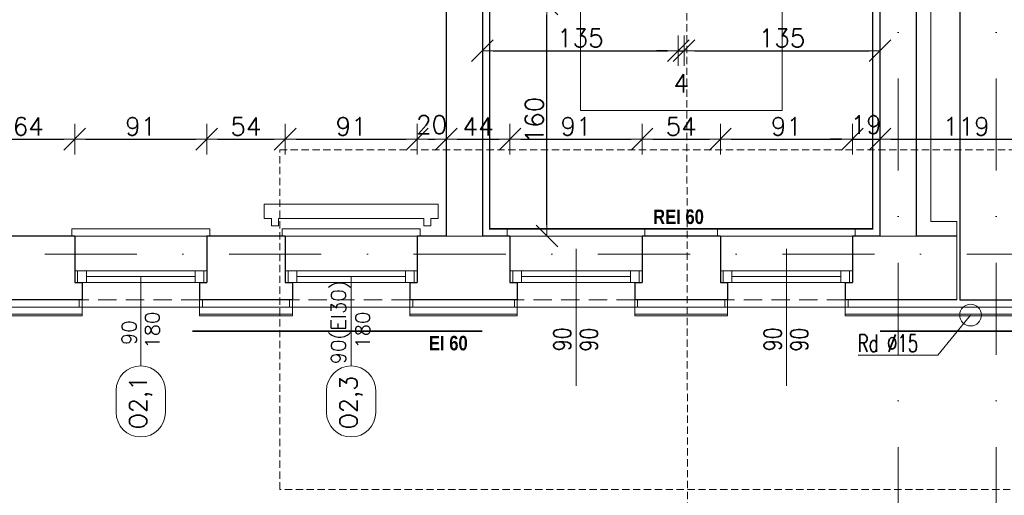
# Model space of a CAD drawing. Header units: millimetres. Extents: x 23192 to 177760, y -399809 to -79279.
# Tile 236 of 256: x 58332 to 59010, y -195768 to -195440. Entities that reach past the tile are written whole.
import ezdxf
from ezdxf.enums import TextEntityAlignment as Align

# ---------------------------------------------------------------- set-up
doc = ezdxf.new("R2010")
doc.units = ezdxf.units.MM
for name, pattern in [('2_3', [1, 0.5, -0.5]), ('CARKOVANA', [7.5, 5, -2.5]), ('DASHDOT', [25.4, 12.7, -6.35, 0, -6.35]), ('HIDDEN', [9.525, 6.35, -3.175])]:
    doc.linetypes.add(name, pattern=pattern)
doc.layers.get('0').update_dxf_attribs({"lineweight": 0})
for name, color, linetype, lineweight in [('! WYPOSAŻENIE', 252, 'Continuous', 5), ('!! 0_ Istn-okna', 6, 'Continuous', 13), ('!! 0_ Istn-sciany', 3, 'Continuous', 30), ('!! 0_ Istn-widok', 1, 'Continuous', 15), ('!! 0_ Opis', 8, 'Continuous', 13), ('!! 0_Istn-cienka', 4, 'Continuous', 9), ('!! 0_Opis_okna', 8, 'Continuous', 15), ('!! 0_Osie', 1, 'DASHDOT', 13), ('!! 1  WYDZIELENIE PPOŻ', 252, 'Continuous', 0), ('!! 1_ tynk zewn  - nowy', 21, 'Continuous', 20), ('!! 2_ remont Ocieplenie', 4, 'ZIGZAG', 5), ('!! wymiary osi', 250, 'Continuous', 9), ('0-osie-liniA', 14, 'DASHDOT', 5), ('0-osie-tx', 66, 'Continuous', 9)]:
    doc.layers.add(name, color=color, linetype=linetype, lineweight=lineweight)
doc.layers.add('!! 0_Istn-grzejniki', color=7, linetype='Continuous', lineweight=0, plot=False)
doc.layers.add('Powierzchnia', color=140, linetype='Continuous', lineweight=5, plot=False)
doc.layers.add('!! 1_Wyburzenia', color=252, linetype='CARKOVANA', lineweight=13, true_color=0x696969)
doc.styles.add('ARCHETYP', font='romans.shx', dxfattribs={"height": 15})
doc.styles.add('STYLE7', font='ARIALNB.TTF')
doc.styles.add('TXT', font='simplex.shx')
doc.linetypes.add('ZIGZAG', pattern='A,0.00254,-5.08,[131,ltypeshp.shx,S=5.08,R=0,X=-5.08,Y=0],-10.16,[131,ltypeshp.shx,S=5.08,R=180,X=5.08,Y=0],-5.08', length=20.32254)
doc.dimstyles.new('DIM50', dxfattribs={"dimscale": 5, "dimtxt": 2.5, "dimasz": 1.5, "dimexe": 0, "dimexo": 0, "dimgap": 0.5, "dimtad": 1, "dimdec": 4, "dimrnd": 0.5, "dimdsep": 46, "dimtxsty": 'TXT', "dimblk1": 'TICK1', "dimblk2": 'TICK1', "dimsah": 1, "dimcen": 0, "dimse1": 1, "dimse2": 1, "dimclrd": 1, "dimclre": 7, "dimclrt": 9, "dimadec": 0, "dimazin": 0, "dimtfac": 1, "dimtdec": 4, "dimtmove": 2, "dimatfit": 3, "dimldrblk": 'TICK1', "dimfxl": 1, "dimtolj": 1, "dimarcsym": 0})

# ---------------------------------------------------------------- blocks, each defined once
blk = doc.blocks.new('BLOK OSI')
at = {"layer": '0-osie-liniA', "ltscale": 5}
for points in [[(50117.21142, -193635.47368), (50117.21142, -195993.9543)], [(50184.71142, -193635.47368), (50184.71142, -195993.9543)], [(48639.33021, -195663.0883), (55424.2848, -195663.0883)]]:
    blk.add_lwpolyline(points, dxfattribs=at)
blk = doc.blocks.new('1_ok-opis')
blk.add_line((0, 111.61), (0, 50))
for points in [[(-17, 128.61), (-17, 143.61)], [(17, 128.61), (17, 143.61)]]:
    blk.add_lwpolyline(points)
for centre, start, end in [((0, 143.61), 0, 180), ((0, 128.61), 180, 0)]:
    blk.add_arc(centre, 17, start, end)
at = {"style": 'ARCHETYP'}
for tag, height, rotation, p in [('NR', 12, 90, (0, 136.9)), ('NR', 12, 270, (0, 136.9)), ('SZEROKOŚĆ', 10, 270, (8, 78.29)), ('SZEROKOŚĆ', 10, 90, (-8, 78.29)), ('WYSOKOŚĆ', 10, 270, (-8, 78.29)), ('WYSOKOŚĆ', 10, 90, (8, 78.29))]:
    blk.add_attdef(tag, text='', height=height, rotation=rotation, dxfattribs=at).set_placement(p, align=Align.MIDDLE)
blk = doc.blocks.new('TICK1')
at = {"color": 2}
blk.add_line((-1, -1), (1, 1), dxfattribs=at)
at = {"color": 0}
for p, q in [((0, -1.4), (0, 1.4)), ((0, 0), (-1, 0))]:
    blk.add_line(p, q, dxfattribs=at)
blk = doc.blocks.new('*D2676')
at = {"layer": '!! wymiary osi', "color": 1, "lineweight": -2, "transparency": 16777216}
blk.add_line((57702.07, -195869.6), (60762.07, -195869.6), dxfattribs=at)
at = {"layer": 'DEFPOINTS', "color": 0, "transparency": 16777216}
for p in [(57694.57, -195657.59), (60769.57, -195657.59), (60769.57, -195869.6)]:
    blk.add_point(p, dxfattribs=at)
at = {"layer": '!! wymiary osi', "color": 1, "lineweight": -2, "transparency": 16777216, "xscale": 7.5, "yscale": 7.5, "zscale": 7.5, "rotation": 180}
blk.add_blockref('TICK1', (57694.57, -195869.6), dxfattribs=at)
at = {"layer": '!! wymiary osi', "color": 1, "lineweight": -2, "transparency": 16777216, "xscale": 7.5, "yscale": 7.5, "zscale": 7.5}
blk.add_blockref('TICK1', (60769.57, -195869.6), dxfattribs=at)
at = {"layer": '!! wymiary osi', "color": 9, "transparency": 16777216, "insert": (59232.07, -195860.85), "char_height": 12.5, "attachment_point": 5, "style": 'TXT'}
blk.add_mtext('\\A1;3075', dxfattribs=at)
blk = doc.blocks.new('*D2679')
at = {"layer": '!! wymiary osi', "color": 1, "lineweight": -2, "transparency": 16777216}
blk.add_line((57757.07, -195827.61), (58618.07, -195827.61), dxfattribs=at)
at = {"layer": 'DEFPOINTS', "color": 0, "transparency": 16777216}
for p in [(57749.57, -195589.13), (58625.57, -195589.13), (58625.57, -195827.61)]:
    blk.add_point(p, dxfattribs=at)
at = {"layer": '!! wymiary osi', "color": 1, "lineweight": -2, "transparency": 16777216, "xscale": 7.5, "yscale": 7.5, "zscale": 7.5, "rotation": 180}
blk.add_blockref('TICK1', (57749.57, -195827.61), dxfattribs=at)
at = {"layer": '!! wymiary osi', "color": 1, "lineweight": -2, "transparency": 16777216, "xscale": 7.5, "yscale": 7.5, "zscale": 7.5}
blk.add_blockref('TICK1', (58625.57, -195827.61), dxfattribs=at)
at = {"layer": '!! wymiary osi', "color": 9, "transparency": 16777216, "insert": (58187.57, -195818.86), "char_height": 12.5, "attachment_point": 5, "style": 'TXT'}
blk.add_mtext('\\A1;876', dxfattribs=at)
blk = doc.blocks.new('*D2680')
at = {"layer": '!! wymiary osi', "color": 1, "lineweight": -2, "transparency": 16777216}
blk.add_line((58633.07, -195827.61), (58643.07, -195827.61), dxfattribs=at)
at = {"layer": 'DEFPOINTS', "color": 0, "transparency": 16777216}
for p in [(58625.57, -195589.13), (58650.57, -195589.13), (58650.57, -195827.61)]:
    blk.add_point(p, dxfattribs=at)
at = {"layer": '!! wymiary osi', "color": 1, "lineweight": -2, "transparency": 16777216, "xscale": 7.5, "yscale": 7.5, "zscale": 7.5, "rotation": 180}
blk.add_blockref('TICK1', (58625.57, -195827.61), dxfattribs=at)
at = {"layer": '!! wymiary osi', "color": 1, "lineweight": -2, "transparency": 16777216, "xscale": 7.5, "yscale": 7.5, "zscale": 7.5}
blk.add_blockref('TICK1', (58650.57, -195827.61), dxfattribs=at)
at = {"layer": '!! wymiary osi', "color": 9, "transparency": 16777216, "insert": (58638.07, -195850.11), "char_height": 12.5, "attachment_point": 5, "style": 'TXT'}
blk.add_mtext('\\A1;25', dxfattribs=at)
blk = doc.blocks.new('*D2681')
at = {"layer": '!! wymiary osi', "color": 1, "lineweight": -2, "transparency": 16777216}
blk.add_line((58658.07, -195827.61), (58917.07, -195827.61), dxfattribs=at)
at = {"layer": 'DEFPOINTS', "color": 0, "transparency": 16777216}
for p in [(58650.57, -195589.13), (58924.57, -195589.13), (58924.57, -195827.61)]:
    blk.add_point(p, dxfattribs=at)
at = {"layer": '!! wymiary osi', "color": 1, "lineweight": -2, "transparency": 16777216, "xscale": 7.5, "yscale": 7.5, "zscale": 7.5, "rotation": 180}
blk.add_blockref('TICK1', (58650.57, -195827.61), dxfattribs=at)
at = {"layer": '!! wymiary osi', "color": 1, "lineweight": -2, "transparency": 16777216, "xscale": 7.5, "yscale": 7.5, "zscale": 7.5}
blk.add_blockref('TICK1', (58924.57, -195827.61), dxfattribs=at)
at = {"layer": '!! wymiary osi', "color": 9, "transparency": 16777216, "insert": (58787.57, -195818.86), "char_height": 12.5, "attachment_point": 5, "style": 'TXT'}
blk.add_mtext('\\A1;274', dxfattribs=at)
blk = doc.blocks.new('*D2682')
at = {"layer": '!! wymiary osi', "color": 1, "lineweight": -2, "transparency": 16777216}
blk.add_line((58932.07, -195827.61), (59016.07, -195827.61), dxfattribs=at)
at = {"layer": 'DEFPOINTS', "color": 0, "transparency": 16777216}
for p in [(58924.57, -195589.13), (59023.57, -195589.13), (59023.57, -195827.61)]:
    blk.add_point(p, dxfattribs=at)
at = {"layer": '!! wymiary osi', "color": 1, "lineweight": -2, "transparency": 16777216, "xscale": 7.5, "yscale": 7.5, "zscale": 7.5, "rotation": 180}
blk.add_blockref('TICK1', (58924.57, -195827.61), dxfattribs=at)
at = {"layer": '!! wymiary osi', "color": 1, "lineweight": -2, "transparency": 16777216, "xscale": 7.5, "yscale": 7.5, "zscale": 7.5}
blk.add_blockref('TICK1', (59023.57, -195827.61), dxfattribs=at)
at = {"layer": '!! wymiary osi', "color": 9, "transparency": 16777216, "insert": (58974.07, -195818.86), "char_height": 12.5, "attachment_point": 5, "style": 'TXT'}
blk.add_mtext('\\A1;99', dxfattribs=at)
blk = doc.blocks.new('*D2694')
at = {"layer": '!! wymiary osi', "color": 1, "lineweight": -2, "transparency": 16777216}
blk.add_line((58313.07, -195522.3), (58362.07, -195522.3), dxfattribs=at)
at = {"layer": 'DEFPOINTS', "color": 0, "transparency": 16777216}
for p in [(58369.57, -195522.3), (58305.57, -195589.13), (58369.57, -195589.13)]:
    blk.add_point(p, dxfattribs=at)
at = {"layer": '!! wymiary osi', "color": 1, "lineweight": -2, "transparency": 16777216, "xscale": 7.5, "yscale": 7.5, "zscale": 7.5, "rotation": 180}
blk.add_blockref('TICK1', (58305.57, -195522.3), dxfattribs=at)
at = {"layer": '!! wymiary osi', "color": 1, "lineweight": -2, "transparency": 16777216, "xscale": 7.5, "yscale": 7.5, "zscale": 7.5}
blk.add_blockref('TICK1', (58369.57, -195522.3), dxfattribs=at)
at = {"layer": '!! wymiary osi', "color": 9, "transparency": 16777216, "insert": (58337.57, -195513.55), "char_height": 12.5, "attachment_point": 5, "style": 'TXT'}
blk.add_mtext('\\A1;64', dxfattribs=at)
blk = doc.blocks.new('*D2695')
at = {"layer": '!! wymiary osi', "color": 1, "lineweight": -2, "transparency": 16777216}
blk.add_line((58377.07, -195522.3), (58453.07, -195522.3), dxfattribs=at)
at = {"layer": 'DEFPOINTS', "color": 0, "transparency": 16777216}
for p in [(58460.57, -195522.3), (58369.57, -195589.13), (58460.57, -195589.13)]:
    blk.add_point(p, dxfattribs=at)
at = {"layer": '!! wymiary osi', "color": 1, "lineweight": -2, "transparency": 16777216, "xscale": 7.5, "yscale": 7.5, "zscale": 7.5, "rotation": 180}
blk.add_blockref('TICK1', (58369.57, -195522.3), dxfattribs=at)
at = {"layer": '!! wymiary osi', "color": 1, "lineweight": -2, "transparency": 16777216, "xscale": 7.5, "yscale": 7.5, "zscale": 7.5}
blk.add_blockref('TICK1', (58460.57, -195522.3), dxfattribs=at)
at = {"layer": '!! wymiary osi', "color": 9, "transparency": 16777216, "insert": (58415.07, -195513.55), "char_height": 12.5, "attachment_point": 5, "style": 'TXT'}
blk.add_mtext('\\A1;91', dxfattribs=at)
blk = doc.blocks.new('*D2696')
at = {"layer": '!! wymiary osi', "color": 1, "lineweight": -2, "transparency": 16777216}
blk.add_line((58468.07, -195522.3), (58507.07, -195522.3), dxfattribs=at)
at = {"layer": 'DEFPOINTS', "color": 0, "transparency": 16777216}
for p in [(58514.57, -195522.3), (58460.57, -195589.13), (58514.57, -195589.13)]:
    blk.add_point(p, dxfattribs=at)
at = {"layer": '!! wymiary osi', "color": 1, "lineweight": -2, "transparency": 16777216, "xscale": 7.5, "yscale": 7.5, "zscale": 7.5, "rotation": 180}
blk.add_blockref('TICK1', (58460.57, -195522.3), dxfattribs=at)
at = {"layer": '!! wymiary osi', "color": 1, "lineweight": -2, "transparency": 16777216, "xscale": 7.5, "yscale": 7.5, "zscale": 7.5}
blk.add_blockref('TICK1', (58514.57, -195522.3), dxfattribs=at)
at = {"layer": '!! wymiary osi', "color": 9, "transparency": 16777216, "insert": (58487.57, -195513.55), "char_height": 12.5, "attachment_point": 5, "style": 'TXT'}
blk.add_mtext('\\A1;54', dxfattribs=at)
blk = doc.blocks.new('*D2697')
at = {"layer": '!! wymiary osi', "color": 1, "lineweight": -2, "transparency": 16777216}
blk.add_line((58522.07, -195522.3), (58598.07, -195522.3), dxfattribs=at)
at = {"layer": 'DEFPOINTS', "color": 0, "transparency": 16777216}
for p in [(58605.57, -195522.3), (58514.57, -195589.13), (58605.57, -195589.13)]:
    blk.add_point(p, dxfattribs=at)
at = {"layer": '!! wymiary osi', "color": 1, "lineweight": -2, "transparency": 16777216, "xscale": 7.5, "yscale": 7.5, "zscale": 7.5, "rotation": 180}
blk.add_blockref('TICK1', (58514.57, -195522.3), dxfattribs=at)
at = {"layer": '!! wymiary osi', "color": 1, "lineweight": -2, "transparency": 16777216, "xscale": 7.5, "yscale": 7.5, "zscale": 7.5}
blk.add_blockref('TICK1', (58605.57, -195522.3), dxfattribs=at)
at = {"layer": '!! wymiary osi', "color": 9, "transparency": 16777216, "insert": (58560.07, -195513.55), "char_height": 12.5, "attachment_point": 5, "style": 'TXT'}
blk.add_mtext('\\A1;91', dxfattribs=at)
blk = doc.blocks.new('*D2698')
at = {"layer": '!! wymiary osi', "color": 1, "lineweight": -2, "transparency": 16777216}
blk.add_line((58613.07, -195522.3), (58618.07, -195522.3), dxfattribs=at)
at = {"layer": 'DEFPOINTS', "color": 0, "transparency": 16777216}
for p in [(58625.57, -195522.3), (58605.57, -195589.13), (58625.57, -195589.13)]:
    blk.add_point(p, dxfattribs=at)
at = {"layer": '!! wymiary osi', "color": 1, "lineweight": -2, "transparency": 16777216, "xscale": 7.5, "yscale": 7.5, "zscale": 7.5, "rotation": 180}
blk.add_blockref('TICK1', (58605.57, -195522.3), dxfattribs=at)
at = {"layer": '!! wymiary osi', "color": 1, "lineweight": -2, "transparency": 16777216, "xscale": 7.5, "yscale": 7.5, "zscale": 7.5}
blk.add_blockref('TICK1', (58625.57, -195522.3), dxfattribs=at)
at = {"layer": '!! wymiary osi', "color": 9, "transparency": 16777216, "insert": (58615.57, -195512.3), "char_height": 12.5, "attachment_point": 5, "style": 'TXT'}
blk.add_mtext('\\A1;20', dxfattribs=at)
blk = doc.blocks.new('*D2699')
at = {"layer": '!! wymiary osi', "color": 1, "lineweight": -2, "transparency": 16777216}
blk.add_line((58633.07, -195522.3), (58662.07, -195522.3), dxfattribs=at)
at = {"layer": 'DEFPOINTS', "color": 0, "transparency": 16777216}
for p in [(58669.57, -195522.3), (58625.57, -195589.13), (58669.57, -195589.13)]:
    blk.add_point(p, dxfattribs=at)
at = {"layer": '!! wymiary osi', "color": 1, "lineweight": -2, "transparency": 16777216, "xscale": 7.5, "yscale": 7.5, "zscale": 7.5, "rotation": 180}
blk.add_blockref('TICK1', (58625.57, -195522.3), dxfattribs=at)
at = {"layer": '!! wymiary osi', "color": 1, "lineweight": -2, "transparency": 16777216, "xscale": 7.5, "yscale": 7.5, "zscale": 7.5}
blk.add_blockref('TICK1', (58669.57, -195522.3), dxfattribs=at)
at = {"layer": '!! wymiary osi', "color": 9, "transparency": 16777216, "insert": (58647.57, -195513.55), "char_height": 12.5, "attachment_point": 5, "style": 'TXT'}
blk.add_mtext('\\A1;44', dxfattribs=at)
blk = doc.blocks.new('*D2700')
at = {"layer": '!! wymiary osi', "color": 1, "lineweight": -2, "transparency": 16777216}
blk.add_line((58677.07, -195522.3), (58753.07, -195522.3), dxfattribs=at)
at = {"layer": 'DEFPOINTS', "color": 0, "transparency": 16777216}
for p in [(58760.57, -195522.3), (58669.57, -195589.13), (58760.57, -195589.13)]:
    blk.add_point(p, dxfattribs=at)
at = {"layer": '!! wymiary osi', "color": 1, "lineweight": -2, "transparency": 16777216, "xscale": 7.5, "yscale": 7.5, "zscale": 7.5, "rotation": 180}
blk.add_blockref('TICK1', (58669.57, -195522.3), dxfattribs=at)
at = {"layer": '!! wymiary osi', "color": 1, "lineweight": -2, "transparency": 16777216, "xscale": 7.5, "yscale": 7.5, "zscale": 7.5}
blk.add_blockref('TICK1', (58760.57, -195522.3), dxfattribs=at)
at = {"layer": '!! wymiary osi', "color": 9, "transparency": 16777216, "insert": (58715.07, -195513.55), "char_height": 12.5, "attachment_point": 5, "style": 'TXT'}
blk.add_mtext('\\A1;91', dxfattribs=at)
blk = doc.blocks.new('*D2701')
at = {"layer": '!! wymiary osi', "color": 1, "lineweight": -2, "transparency": 16777216}
blk.add_line((58768.07, -195522.3), (58807.07, -195522.3), dxfattribs=at)
at = {"layer": 'DEFPOINTS', "color": 0, "transparency": 16777216}
for p in [(58814.57, -195522.3), (58760.57, -195589.13), (58814.57, -195589.13)]:
    blk.add_point(p, dxfattribs=at)
at = {"layer": '!! wymiary osi', "color": 1, "lineweight": -2, "transparency": 16777216, "xscale": 7.5, "yscale": 7.5, "zscale": 7.5, "rotation": 180}
blk.add_blockref('TICK1', (58760.57, -195522.3), dxfattribs=at)
at = {"layer": '!! wymiary osi', "color": 1, "lineweight": -2, "transparency": 16777216, "xscale": 7.5, "yscale": 7.5, "zscale": 7.5}
blk.add_blockref('TICK1', (58814.57, -195522.3), dxfattribs=at)
at = {"layer": '!! wymiary osi', "color": 9, "transparency": 16777216, "insert": (58787.57, -195513.55), "char_height": 12.5, "attachment_point": 5, "style": 'TXT'}
blk.add_mtext('\\A1;54', dxfattribs=at)
blk = doc.blocks.new('*D2702')
at = {"layer": '!! wymiary osi', "color": 1, "lineweight": -2, "transparency": 16777216}
blk.add_line((58822.07, -195522.3), (58898.07, -195522.3), dxfattribs=at)
at = {"layer": 'DEFPOINTS', "color": 0, "transparency": 16777216}
for p in [(58905.57, -195522.3), (58814.57, -195589.13), (58905.57, -195589.13)]:
    blk.add_point(p, dxfattribs=at)
at = {"layer": '!! wymiary osi', "color": 1, "lineweight": -2, "transparency": 16777216, "xscale": 7.5, "yscale": 7.5, "zscale": 7.5, "rotation": 180}
blk.add_blockref('TICK1', (58814.57, -195522.3), dxfattribs=at)
at = {"layer": '!! wymiary osi', "color": 1, "lineweight": -2, "transparency": 16777216, "xscale": 7.5, "yscale": 7.5, "zscale": 7.5}
blk.add_blockref('TICK1', (58905.57, -195522.3), dxfattribs=at)
at = {"layer": '!! wymiary osi', "color": 9, "transparency": 16777216, "insert": (58860.07, -195513.55), "char_height": 12.5, "attachment_point": 5, "style": 'TXT'}
blk.add_mtext('\\A1;91', dxfattribs=at)
blk = doc.blocks.new('*D2703')
at = {"layer": '!! wymiary osi', "color": 1, "lineweight": -2, "transparency": 16777216}
for p, q in [((58898.07, -195522.3), (58890.57, -195522.3)), ((58905.57, -195522.3), (58924.57, -195522.3)), ((58932.07, -195522.3), (58939.57, -195522.3))]:
    blk.add_line(p, q, dxfattribs=at)
at = {"layer": 'DEFPOINTS', "color": 0, "transparency": 16777216}
for p in [(58924.57, -195522.3), (58905.57, -195589.13), (58924.57, -195589.13)]:
    blk.add_point(p, dxfattribs=at)
at = {"layer": '!! wymiary osi', "color": 1, "lineweight": -2, "transparency": 16777216, "xscale": 7.5, "yscale": 7.5, "zscale": 7.5}
blk.add_blockref('TICK1', (58905.57, -195522.3), dxfattribs=at)
at = {"layer": '!! wymiary osi', "color": 1, "lineweight": -2, "transparency": 16777216, "xscale": 7.5, "yscale": 7.5, "zscale": 7.5, "rotation": 180}
blk.add_blockref('TICK1', (58924.57, -195522.3), dxfattribs=at)
at = {"layer": '!! wymiary osi', "color": 9, "transparency": 16777216, "insert": (58915.07, -195512.3), "char_height": 12.5, "attachment_point": 5, "style": 'TXT'}
blk.add_mtext('\\A1;19', dxfattribs=at)
blk = doc.blocks.new('*D2704')
at = {"layer": '!! wymiary osi', "color": 1, "lineweight": -2, "transparency": 16777216}
blk.add_line((58932.07, -195522.3), (59036.07, -195522.3), dxfattribs=at)
at = {"layer": 'DEFPOINTS', "color": 0, "transparency": 16777216}
for p in [(59043.57, -195522.3), (58924.57, -195589.13), (59043.57, -195589.13)]:
    blk.add_point(p, dxfattribs=at)
at = {"layer": '!! wymiary osi', "color": 1, "lineweight": -2, "transparency": 16777216, "xscale": 7.5, "yscale": 7.5, "zscale": 7.5, "rotation": 180}
blk.add_blockref('TICK1', (58924.57, -195522.3), dxfattribs=at)
at = {"layer": '!! wymiary osi', "color": 1, "lineweight": -2, "transparency": 16777216, "xscale": 7.5, "yscale": 7.5, "zscale": 7.5}
blk.add_blockref('TICK1', (59043.57, -195522.3), dxfattribs=at)
at = {"layer": '!! wymiary osi', "color": 9, "transparency": 16777216, "insert": (58984.07, -195513.55), "char_height": 12.5, "attachment_point": 5, "style": 'TXT'}
blk.add_mtext('\\A1;119', dxfattribs=at)
blk = doc.blocks.new('*D4022')
at = {"layer": '!! 1  WYDZIELENIE PPOŻ', "color": 1, "lineweight": -2, "transparency": 16777216}
blk.add_line((58695.07, -195581.63), (58695.07, -195436.63), dxfattribs=at)
at = {"layer": 'DEFPOINTS', "color": 0, "transparency": 16777216}
for p in [(58650.57, -195429.13), (58695.07, -195429.13), (58650.57, -195589.13)]:
    blk.add_point(p, dxfattribs=at)
at = {"layer": '!! 1  WYDZIELENIE PPOŻ', "color": 1, "lineweight": -2, "transparency": 16777216, "xscale": 7.5, "yscale": 7.5, "zscale": 7.5}
for p, rotation in [((58695.07, -195429.13), 90), ((58695.07, -195589.13), 270)]:
    blk.add_blockref('TICK1', p, dxfattribs=dict(at, rotation=rotation))
at = {"layer": '!! 1  WYDZIELENIE PPOŻ', "color": 9, "transparency": 16777216, "insert": (58686.32, -195509.13), "char_height": 12.5, "attachment_point": 5, "rotation": 90, "style": 'TXT'}
blk.add_mtext('\\A1;160', dxfattribs=at)
blk = doc.blocks.new('*D4025')
at = {"layer": '!! 1  WYDZIELENIE PPOŻ', "color": 1, "lineweight": -2, "transparency": 16777216}
blk.add_line((58658.07, -195461.29), (58778.07, -195461.29), dxfattribs=at)
at = {"layer": 'DEFPOINTS', "color": 0, "transparency": 16777216}
for p in [(58650.57, -195429.13), (58785.57, -195429.13), (58785.57, -195461.29)]:
    blk.add_point(p, dxfattribs=at)
at = {"layer": '!! 1  WYDZIELENIE PPOŻ', "color": 1, "lineweight": -2, "transparency": 16777216, "xscale": 7.5, "yscale": 7.5, "zscale": 7.5, "rotation": 180}
blk.add_blockref('TICK1', (58650.57, -195461.29), dxfattribs=at)
at = {"layer": '!! 1  WYDZIELENIE PPOŻ', "color": 1, "lineweight": -2, "transparency": 16777216, "xscale": 7.5, "yscale": 7.5, "zscale": 7.5}
blk.add_blockref('TICK1', (58785.57, -195461.29), dxfattribs=at)
at = {"layer": '!! 1  WYDZIELENIE PPOŻ', "color": 9, "transparency": 16777216, "insert": (58718.07, -195452.54), "char_height": 12.5, "attachment_point": 5, "style": 'TXT'}
blk.add_mtext('\\A1;135', dxfattribs=at)
blk = doc.blocks.new('*D4026')
at = {"layer": '!! 1  WYDZIELENIE PPOŻ', "color": 1, "lineweight": -2, "transparency": 16777216}
for p, q in [((58778.07, -195461.29), (58770.57, -195461.29)), ((58785.57, -195461.29), (58789.57, -195461.29)), ((58797.07, -195461.29), (58804.57, -195461.29))]:
    blk.add_line(p, q, dxfattribs=at)
at = {"layer": 'DEFPOINTS', "color": 0, "transparency": 16777216}
for p in [(58785.57, -195429.13), (58789.57, -195429.13), (58789.57, -195461.29)]:
    blk.add_point(p, dxfattribs=at)
at = {"layer": '!! 1  WYDZIELENIE PPOŻ', "color": 1, "lineweight": -2, "transparency": 16777216, "xscale": 7.5, "yscale": 7.5, "zscale": 7.5}
blk.add_blockref('TICK1', (58785.57, -195461.29), dxfattribs=at)
at = {"layer": '!! 1  WYDZIELENIE PPOŻ', "color": 1, "lineweight": -2, "transparency": 16777216, "xscale": 7.5, "yscale": 7.5, "zscale": 7.5, "rotation": 180}
blk.add_blockref('TICK1', (58789.57, -195461.29), dxfattribs=at)
at = {"layer": '!! 1  WYDZIELENIE PPOŻ', "color": 9, "transparency": 16777216, "insert": (58787.57, -195483.79), "char_height": 12.5, "attachment_point": 5, "style": 'TXT'}
blk.add_mtext('\\A1;4', dxfattribs=at)
blk = doc.blocks.new('*D4027')
at = {"layer": '!! 1  WYDZIELENIE PPOŻ', "color": 1, "lineweight": -2, "transparency": 16777216}
blk.add_line((58797.07, -195461.29), (58917.09, -195461.29), dxfattribs=at)
at = {"layer": 'DEFPOINTS', "color": 0, "transparency": 16777216}
for p in [(58789.57, -195429.13), (58924.59, -195429.13), (58924.59, -195461.29)]:
    blk.add_point(p, dxfattribs=at)
at = {"layer": '!! 1  WYDZIELENIE PPOŻ', "color": 1, "lineweight": -2, "transparency": 16777216, "xscale": 7.5, "yscale": 7.5, "zscale": 7.5, "rotation": 180}
blk.add_blockref('TICK1', (58789.57, -195461.29), dxfattribs=at)
at = {"layer": '!! 1  WYDZIELENIE PPOŻ', "color": 1, "lineweight": -2, "transparency": 16777216, "xscale": 7.5, "yscale": 7.5, "zscale": 7.5}
blk.add_blockref('TICK1', (58924.59, -195461.29), dxfattribs=at)
at = {"layer": '!! 1  WYDZIELENIE PPOŻ', "color": 9, "transparency": 16777216, "insert": (58857.08, -195452.54), "char_height": 12.5, "attachment_point": 5, "style": 'TXT'}
blk.add_mtext('\\A1;135', dxfattribs=at)
blk = doc.blocks.new('oznaczenie przekroi')
at = {"layer": '!! 1_Wyburzenia'}
blk.add_lwpolyline([(86031.8, -195890.51), (86028.17, -193635.96)], dxfattribs=at)

msp = doc.modelspace()

# ---------------------------------------------------------------- linework, layer by layer
at = {"layer": '!! 0_ Istn-okna'}
for points in [[(58369.56735, -195613.12813), (58460.56735, -195613.12813)], [(58377.56735, -195617.12813), (58452.56735, -195617.12813)], [(58514.56735, -195613.12813), (58605.56735, -195613.12813)], [(58522.56735, -195617.12813), (58597.56735, -195617.12813)], [(58669.56735, -195613.12813), (58760.56735, -195613.12813)], [(58677.56735, -195617.12813), (58752.56735, -195617.12813)], [(58814.56735, -195613.12813), (58905.56735, -195613.12813)], [(58822.56735, -195617.12813), (58897.56735, -195617.12813)], [(58369.56735, -195621.12813), (58460.56735, -195621.12813)], [(58514.56735, -195621.12813), (58605.56735, -195621.12813)], [(58669.56735, -195621.12813), (58760.56735, -195621.12813)], [(58814.56735, -195621.12813), (58905.56735, -195621.12813)]]:
    msp.add_lwpolyline(points, dxfattribs=at)
for points in [[(58371.56735, -195621.12813), (58377.56735, -195621.12813), (58377.56735, -195613.12813), (58371.56735, -195613.12813)], [(58452.56735, -195621.12813), (58458.56735, -195621.12813), (58458.56735, -195613.12813), (58452.56735, -195613.12813)], [(58516.56735, -195621.12813), (58522.56735, -195621.12813), (58522.56735, -195613.12813), (58516.56735, -195613.12813)], [(58597.56735, -195621.12813), (58603.56735, -195621.12813), (58603.56735, -195613.12813), (58597.56735, -195613.12813)], [(58671.56735, -195621.12813), (58677.56735, -195621.12813), (58677.56735, -195613.12813), (58671.56735, -195613.12813)], [(58752.56735, -195621.12813), (58758.56735, -195621.12813), (58758.56735, -195613.12813), (58752.56735, -195613.12813)], [(58816.56735, -195621.12813), (58822.56735, -195621.12813), (58822.56735, -195613.12813), (58816.56735, -195613.12813)], [(58897.56735, -195621.12813), (58903.56735, -195621.12813), (58903.56735, -195613.12813), (58897.56735, -195613.12813)]]:
    msp.add_lwpolyline(points, close=True, dxfattribs=at)
at = {"layer": '!! 0_ Istn-sciany'}
for p, q in [((58924.56735, -194813.12813), (58924.56735, -195589.12813)), ((58949.56735, -194825.12813), (58949.56735, -195589.12813)), ((58650.56735, -194928.12813), (58650.56735, -195589.12813)), ((58625.56735, -194953.12813), (58625.56735, -195589.12813))]:
    msp.add_line(p, q, dxfattribs=at)
for points in [[(58979.56735, -194813.12813), (58979.56735, -195633.12813)], [(58369.56735, -195589.12813), (58305.56735, -195589.12813)], [(58369.56735, -195589.12813), (58369.56735, -195621.12813)], [(58514.56735, -195589.12813), (58460.56735, -195589.12813)], [(58460.56735, -195589.12813), (58460.56735, -195621.12813)], [(58514.56735, -195589.12813), (58514.56735, -195621.12813)], [(58625.56735, -195589.12813), (58605.56735, -195589.12813)], [(58605.56735, -195589.12813), (58605.56735, -195621.12813)], [(58669.56735, -195589.12813), (58650.56735, -195589.12813)], [(58669.56735, -195589.12813), (58669.56735, -195621.12813)], [(58814.56735, -195589.12813), (58760.56735, -195589.12813)], [(58760.56735, -195589.12813), (58760.56735, -195621.12813)], [(58814.56735, -195589.12813), (58814.56735, -195621.12813)], [(58924.56735, -195589.12813), (58905.56735, -195589.12813)], [(58905.56735, -195589.12813), (58905.56735, -195621.12813)], [(58977.56735, -195589.12813), (58949.56735, -195589.12813)], [(58369.56735, -195621.12813), (58374.56735, -195621.12813)], [(58374.56735, -195621.12813), (58374.56735, -195633.12813)], [(58455.56735, -195621.12813), (58460.56735, -195621.12813)], [(58455.56735, -195621.12813), (58455.56735, -195633.12813)], [(58514.56735, -195621.12813), (58519.56735, -195621.12813)], [(58519.56735, -195621.12813), (58519.56735, -195633.12813)], [(58600.56735, -195621.12813), (58605.56735, -195621.12813)], [(58600.56735, -195621.12813), (58600.56735, -195633.12813)], [(58669.56735, -195621.12813), (58674.56735, -195621.12813)], [(58674.56735, -195621.12813), (58674.56735, -195633.12813)], [(58755.56735, -195621.12813), (58760.56735, -195621.12813)], [(58755.56735, -195621.12813), (58755.56735, -195633.12813)], [(58814.56735, -195621.12813), (58819.56735, -195621.12813)], [(58819.56735, -195621.12813), (58819.56735, -195633.12813)], [(58900.56735, -195621.12813), (58905.56735, -195621.12813)], [(58900.56735, -195621.12813), (58900.56735, -195633.12813)], [(58374.56735, -195633.12813), (58300.56735, -195633.12813)], [(58519.56735, -195633.12813), (58455.56735, -195633.12813)], [(58674.56735, -195633.12813), (58600.56735, -195633.12813)], [(58819.56735, -195633.12813), (58755.56735, -195633.12813)], [(58977.56735, -195633.12813), (58900.56735, -195633.12813)], [(58979.56735, -195633.12813), (59048.56735, -195633.12813)]]:
    msp.add_lwpolyline(points, dxfattribs=at)
at = {"layer": '!! 0_ Istn-widok'}
msp.add_line((58977.56735, -195579.12813), (58977.56735, -195633.12813), dxfattribs=at)
for points in [[(58959.56735, -194835.12813), (58959.56735, -195579.12813)], [(58857.06735, -195129.12813), (58857.06735, -195502.62813)], [(58718.06735, -195282.41108), (58718.06735, -195502.62813)], [(58718.06735, -195502.62813), (58857.06735, -195502.62813)], [(58367.56735, -195584.12813), (58462.56735, -195584.12813)], [(58367.56735, -195589.12813), (58367.56735, -195584.12813)], [(58462.56735, -195589.12813), (58462.56735, -195584.12813)], [(58512.56735, -195584.12813), (58607.56735, -195584.12813)], [(58512.56735, -195589.12813), (58512.56735, -195584.12813)], [(58607.56735, -195589.12813), (58607.56735, -195584.12813)], [(58667.56735, -195584.12813), (58762.56735, -195584.12813)], [(58667.56735, -195589.12813), (58667.56735, -195584.12813)], [(58762.56735, -195589.12813), (58762.56735, -195584.12813)], [(58812.56735, -195584.12813), (58907.56735, -195584.12813)], [(58812.56735, -195589.12813), (58812.56735, -195584.12813)], [(58907.56735, -195589.12813), (58907.56735, -195584.12813)], [(58977.56735, -195579.12813), (58959.56735, -195579.12813)], [(58625.56735, -195589.12813), (58650.56735, -195589.12813)], [(58372.56735, -195633.12813), (58372.56735, -195638.12813)], [(58457.56735, -195638.12813), (58372.56735, -195638.12813)], [(58457.56735, -195633.12813), (58457.56735, -195638.12813)], [(58517.56735, -195633.12813), (58517.56735, -195638.12813)], [(58602.56735, -195638.12813), (58517.56735, -195638.12813)], [(58602.56735, -195633.12813), (58602.56735, -195638.12813)], [(58672.56735, -195633.12813), (58672.56735, -195638.12813)], [(58757.56735, -195638.12813), (58672.56735, -195638.12813)], [(58757.56735, -195633.12813), (58757.56735, -195638.12813)], [(58817.56735, -195633.12813), (58817.56735, -195638.12813)], [(58902.56735, -195638.12813), (58817.56735, -195638.12813)], [(58902.56735, -195633.12813), (58902.56735, -195638.12813)]]:
    msp.add_lwpolyline(points, dxfattribs=at)
msp.add_circle((58987.06735, -195643.62813), 7.5, dxfattribs=at)
at = {"layer": '!! 0_ Opis', "color": 8}
for points in [[(58715.06735, -195597.96925), (58715.06735, -195692.55445)], [(58860.06735, -195597.96925), (58860.06735, -195692.55445)]]:
    msp.add_lwpolyline(points, dxfattribs=at)
at = {"layer": '!! 0_ Opis'}
for points in [[(58964.43015, -195671.26533), (58987.06735, -195643.62813)], [(58964.43015, -195671.26533), (58909.54482, -195671.26533)]]:
    msp.add_lwpolyline(points, dxfattribs=at)
at = {"layer": '!! 0_Istn-cienka', "linetype": 'HIDDEN', "ltscale": 2}
for points in [[(58369.56735, -195589.12813), (58460.56735, -195589.12813)], [(58514.56735, -195589.12813), (58605.56735, -195589.12813)], [(58669.56735, -195589.12813), (58760.56735, -195589.12813)], [(58814.56735, -195589.12813), (58905.56735, -195589.12813)], [(58455.56735, -195633.12813), (58374.56735, -195633.12813)], [(58600.56735, -195633.12813), (58519.56735, -195633.12813)], [(58755.56735, -195633.12813), (58674.56735, -195633.12813)], [(58900.56735, -195633.12813), (58819.56735, -195633.12813)]]:
    msp.add_lwpolyline(points, dxfattribs=at)
at = {"layer": '!! 0_Istn-grzejniki'}
msp.add_lwpolyline([(58505.06735, -195582.12813), (58505.06735, -195577.12813), (58500.06735, -195577.12813), (58500.06735, -195567.12813), (58620.06735, -195567.12813), (58620.06735, -195577.12813), (58615.06735, -195577.12813), (58615.06735, -195582.12813), (58610.06735, -195582.12813), (58610.06735, -195577.12813), (58510.06735, -195577.12813), (58510.06735, -195582.12813)], close=True, dxfattribs=at)
at = {"layer": '!! 1  WYDZIELENIE PPOŻ', "color": 20, "linetype": '2_3', "ltscale": 10, "true_color": 0xf65c09, "const_width": 1}
msp.add_lwpolyline([(58655.56735, -194958.12813), (58919.56735, -194958.12813), (58919.56735, -195584.12813), (58655.56735, -195584.12813)], close=True, dxfattribs=at)
for points in [[(58650.56735, -195654.71622), (58450.56735, -195654.71622)], [(58924.56735, -195654.71622), (59124.56735, -195654.71622)]]:
    msp.add_lwpolyline(points, dxfattribs=at)
at = {"layer": '!! 1_ tynk zewn  - nowy'}
for points in [[(58374.56735, -195644.12813), (58374.56735, -195633.12813)], [(58455.56735, -195644.12813), (58455.56735, -195633.12813)], [(58519.56735, -195644.12813), (58519.56735, -195633.12813)], [(58600.56735, -195644.12813), (58600.56735, -195633.12813)], [(58674.56735, -195644.12813), (58674.56735, -195633.12813)], [(58755.56735, -195644.12813), (58755.56735, -195633.12813)], [(58819.56735, -195644.12813), (58819.56735, -195633.12813)], [(58900.56735, -195644.12813), (58900.56735, -195633.12813)], [(58374.56735, -195643.12813), (58300.56735, -195643.12813)], [(58374.56735, -195644.12813), (58300.56735, -195644.12813)], [(58519.56735, -195643.12813), (58455.56735, -195643.12813)], [(58519.56735, -195644.12813), (58455.56735, -195644.12813)], [(58674.56735, -195643.12813), (58600.56735, -195643.12813)], [(58674.56735, -195644.12813), (58600.56735, -195644.12813)], [(58819.56735, -195643.12813), (58755.56735, -195643.12813)], [(58819.56735, -195644.12813), (58755.56735, -195644.12813)], [(59048.56735, -195643.12813), (58900.56735, -195643.12813)], [(59048.56735, -195644.12813), (58900.56735, -195644.12813)]]:
    msp.add_lwpolyline(points, dxfattribs=at)
at = {"layer": '!! 1_Wyburzenia'}
msp.add_lwpolyline([(58510.88839, -195529.59437), (59246.90522, -195529.59437), (59246.90522, -195763.99056), (58510.88839, -195763.99056)], close=True, dxfattribs=at)
at = {"layer": '!! 2_ remont Ocieplenie', "linetype": 'ZIGZAG', "ltscale": 0.75}
for points in [[(58374.56735, -195638.12813), (58300.56735, -195638.12813)], [(58519.56735, -195638.12813), (58455.56735, -195638.12813)], [(58674.56735, -195638.12813), (58600.56735, -195638.12813)], [(58819.56735, -195638.12813), (58755.56735, -195638.12813)], [(59048.56735, -195638.12813), (58900.56735, -195638.12813)]]:
    msp.add_lwpolyline(points, dxfattribs=at)
at = {"layer": '0-osie-tx'}
msp.add_lwpolyline([(58949.56735, -195589.12813), (58924.56735, -195589.12813)], dxfattribs=at)
at = {"layer": 'Powierzchnia'}
for points in [[(58650.56735, -195589.12813), (58924.56735, -195589.12813), (58924.66244, -194946.12813), (58650.66244, -194946.12813)], [(58625.56735, -194953.12813), (57749.56735, -194953.12813), (57749.56735, -195589.12813), (58625.56735, -195589.12813)]]:
    msp.add_lwpolyline(points, close=True, dxfattribs=at)

# ---------------------------------------------------------------- block references
at = {"layer": '!! 0_Opis_okna'}
ref = msp.add_blockref('1_ok-opis', (58415.06735, -195567.12813), dxfattribs=dict(at, rotation=180))
ref.add_attrib('SZEROKOŚĆ', '90', dxfattribs={"layer": '0', "height": 10, "rotation": 90, "style": 'ARCHETYP'}).set_placement((58407.06735, -195655.84854), align=Align.MIDDLE)
ref.add_attrib('WYSOKOŚĆ', '180', dxfattribs={"layer": '0', "height": 10, "rotation": 90, "style": 'ARCHETYP'}).set_placement((58423.06735, -195654.07509), align=Align.MIDDLE)
ref.add_attrib('NR', 'O2,1', dxfattribs={"layer": '0', "height": 12, "rotation": 90, "style": 'ARCHETYP'}).set_placement((58415.06735, -195704.02958), align=Align.MIDDLE)
ref = msp.add_blockref('1_ok-opis', (58560.06735, -195567.12813), dxfattribs=dict(at, rotation=180))
ref.add_attrib('SZEROKOŚĆ', '90(EI30)', dxfattribs={"layer": '0', "height": 10, "rotation": 90, "style": 'ARCHETYP'}).set_placement((58552.06735, -195648.70672), align=Align.MIDDLE)
ref.add_attrib('WYSOKOŚĆ', '180', dxfattribs={"layer": '0', "height": 10, "rotation": 90, "style": 'ARCHETYP'}).set_placement((58568.06735, -195654.07509), align=Align.MIDDLE)
ref.add_attrib('NR', 'O2,3', dxfattribs={"layer": '0', "height": 12, "rotation": 90, "style": 'ARCHETYP'}).set_placement((58560.06735, -195704.02958), align=Align.MIDDLE)
at = {"layer": '!! 0_Osie'}
msp.add_blockref('BLOK OSI', (8819.85593, 61.46017), dxfattribs=at)
at = {"layer": '!! 1_Wyburzenia'}
msp.add_blockref('oznaczenie przekroi', (-27239.68678, 0), dxfattribs=at)

# ---------------------------------------------------------------- texts
at = {"layer": '! WYPOSAŻENIE', "color": 20, "true_color": 0xf65c09, "char_height": 10, "attachment_point": 1, "style": 'STYLE7'}
for s, insert in [('REI 60', (58768.19524, -195570.82932)), ('EI 60', (58613.66833, -195657.97639))]:
    msp.add_mtext_dynamic_manual_height_columns(s, width=58.1261145, gutter_width=75, heights=[0], dxfattribs=dict(at, insert=insert))
at = {"layer": '!! 0_ Opis', "color": 8, "style": 'ARCHETYP', "width": 0.8}
for p in [(58711.60394, -195668.60504), (58729.97232, -195668.82248), (58856.60394, -195668.60504), (58874.97232, -195668.82248)]:
    msp.add_text('90', height=12, rotation=90, dxfattribs=at).set_placement(p)
at = {"layer": '!! 0_ Opis', "style": 'ARCHETYP', "width": 0.7}
msp.add_text('Rd %%C15', height=12, rotation=359.99999996, dxfattribs=at).set_placement((58909.1845, -195669.09194))

# ---------------------------------------------------------------- dimensions: what is measured, and where the dimension line sits
at = {"layer": '!! 1  WYDZIELENIE PPOŻ'}
dim = msp.add_linear_dim(base=(58695.06642, -195429.12813), p1=(58650.56735, -195589.12813), p2=(58650.56735, -195429.12813), angle=90, dimstyle='DIM50', dxfattribs=at)
dim.commit()
dim.dimension.update_dxf_attribs({"geometry": '*D4022', "text_midpoint": (58686.31642, -195509.12813)})
for base, p1, p2, picture, middle in [((58785.56735, -195461.2896), (58650.56735, -195429.12813), (58785.56735, -195429.12813), '*D4025', (58718.06735, -195452.5396)), ((58789.56735, -195461.2896), (58785.56735, -195429.12813), (58789.56735, -195429.12813), '*D4026', (58787.56735, -195483.7896)), ((58924.59101, -195461.2896), (58789.56735, -195429.12813), (58924.59101, -195429.12813), '*D4027', (58857.07918, -195452.5396))]:
    dim = msp.add_linear_dim(base=base, p1=p1, p2=p2, dimstyle='DIM50', dxfattribs=at)
    dim.commit()
    dim.dimension.update_dxf_attribs({"geometry": picture, "text_midpoint": middle})
at = {"layer": '!! wymiary osi'}
for base, p1, p2, picture, middle in [((58369.56735, -195522.2998), (58305.56735, -195589.12813), (58369.56735, -195589.12813), '*D2694', (58337.56735, -195513.5498)), ((58460.56735, -195522.2998), (58369.56735, -195589.12813), (58460.56735, -195589.12813), '*D2695', (58415.06735, -195513.5498)), ((58514.56735, -195522.2998), (58460.56735, -195589.12813), (58514.56735, -195589.12813), '*D2696', (58487.56735, -195513.5498)), ((58605.56735, -195522.2998), (58514.56735, -195589.12813), (58605.56735, -195589.12813), '*D2697', (58560.06735, -195513.5498)), ((58625.56735, -195522.2998), (58605.56735, -195589.12813), (58625.56735, -195589.12813), '*D2698', (58615.56735, -195512.2998)), ((58669.56735, -195522.2998), (58625.56735, -195589.12813), (58669.56735, -195589.12813), '*D2699', (58647.56735, -195513.5498)), ((58760.56735, -195522.2998), (58669.56735, -195589.12813), (58760.56735, -195589.12813), '*D2700', (58715.06735, -195513.5498)), ((58814.56735, -195522.2998), (58760.56735, -195589.12813), (58814.56735, -195589.12813), '*D2701', (58787.56735, -195513.5498)), ((58905.56735, -195522.2998), (58814.56735, -195589.12813), (58905.56735, -195589.12813), '*D2702', (58860.06735, -195513.5498)), ((58924.56735, -195522.2998), (58905.56735, -195589.12813), (58924.56735, -195589.12813), '*D2703', (58915.06735, -195512.2998)), ((59043.56735, -195522.2998), (58924.56735, -195589.12813), (59043.56735, -195589.12813), '*D2704', (58984.06735, -195513.5498)), ((58625.56735, -195827.61399), (57749.56735, -195589.12813), (58625.56735, -195589.12813), '*D2679', (58187.56735, -195818.86399)), ((58650.56735, -195827.61399), (58625.56735, -195589.12813), (58650.56735, -195589.12813), '*D2680', (58638.06735, -195850.11399)), ((58924.56735, -195827.61399), (58650.56735, -195589.12813), (58924.56735, -195589.12813), '*D2681', (58787.56735, -195818.86399)), ((59023.56735, -195827.61399), (58924.56735, -195589.12813), (59023.56735, -195589.12813), '*D2682', (58974.06735, -195818.86399)), ((60769.56735, -195869.60485), (57694.56735, -195657.58663), (60769.56735, -195657.58663), '*D2676', (59232.06735, -195860.85485))]:
    dim = msp.add_linear_dim(base=base, p1=p1, p2=p2, dimstyle='DIM50', dxfattribs=at)
    dim.commit()
    dim.dimension.update_dxf_attribs({"geometry": picture, "text_midpoint": middle})

doc.saveas('drawing.dxf')
